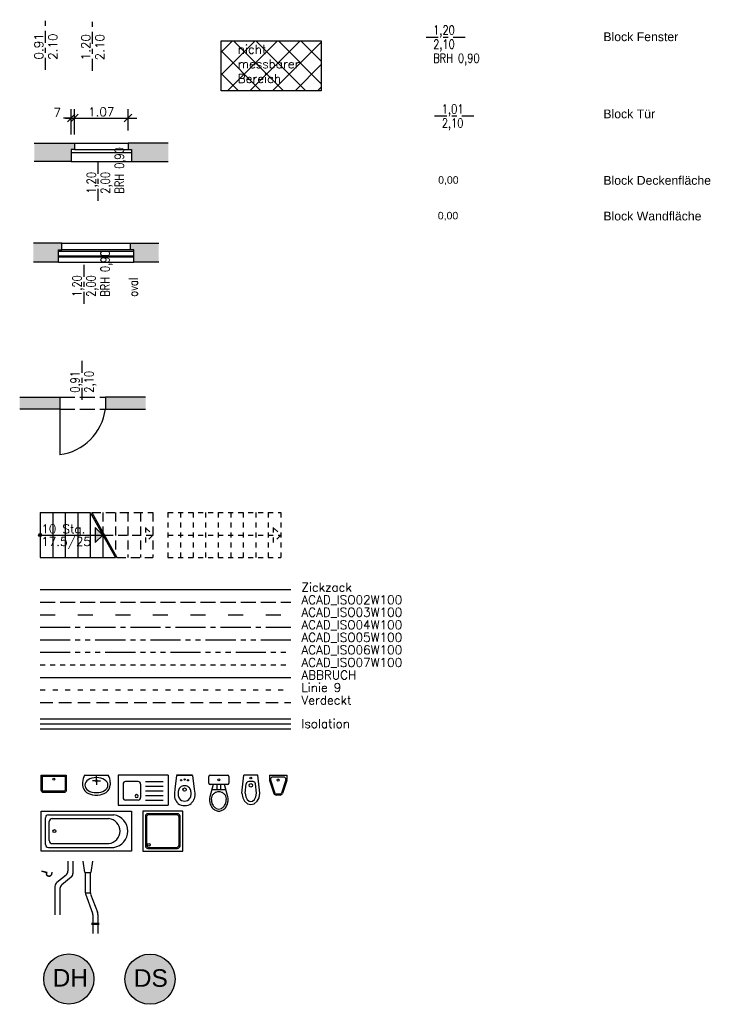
# Model space of a CAD drawing. Extents: x -18.3 to 0.4, y -8.9 to 32.6.
# Tile 1 of 2: x -17.7 to -3.9, y -8.9 to 10.7. Entities that reach past the tile are written whole.
import ezdxf
from ezdxf.lldxf.tags import DXFTag

# ---------------------------------------------------------------- set-up
doc = ezdxf.new("R2010")
doc.units = 0
doc.header["$PDMODE"] = 35
doc.header["$PDSIZE"] = -10
for name, pattern in [('ACAD_ISO02W100', [15, 12, -3]), ('ACAD_ISO03W100', [30, 12, -18]), ('ACAD_ISO04W100', [30, 24, -3, 0, -3]), ('ACAD_ISO05W100', [33, 24, -3, 0, -3, 0, -3]), ('ACAD_ISO06W100', [36, 24, -3, 0, -3, 0, -3, 0, -3]), ('ACAD_ISO07W100', [3, 0, -3]), ('ACAD_ISO10W100', [18.5, 12, -3, 0.5, -3]), ('AUSGEZOGEN', [0]), ('LINIE_9', [0.2, 0.05, -0.15]), ('VERDECKT', [0.375, 0.25, -0.125])]:
    doc.linetypes.add(name, pattern=pattern)
doc.layers.get('0').update_dxf_attribs({"linetype": 'CONTINUOUS'})
doc.layers.get('Defpoints').update_dxf_attribs({"linetype": 'CONTINUOUS'})
for name, color, linetype in [('A_ABBRUCH', 51, 'ABBRUCH'), ('A_BEMASZUNG', 9, 'CONTINUOUS'), ('A_DACH', 7, 'CONTINUOUS'), ('A_DETAIL', 7, 'CONTINUOUS'), ('A_FENSTER', 4, 'CONTINUOUS'), ('A_LEGENDE', 7, 'CONTINUOUS'), ('A_SCHRAFFUR', 8, 'CONTINUOUS'), ('A_STUERZE', 8, 'ACAD_ISO02W100'), ('A_TEXT_ALLG', 7, 'CONTINUOUS'), ('A_TREPPE', 6, 'CONTINUOUS'), ('A_TUER', 6, 'CONTINUOUS'), ('A_WAND', 5, 'CONTINUOUS'), ('FA_BLOCK_FENSTER', 7, 'CONTINUOUS'), ('FA_BLOCK_TUER', 7, 'CONTINUOUS'), ('S_EINRICHTUNG', 134, 'CONTINUOUS'), ('S_SYMBOLE_ALLG', 7, 'CONTINUOUS')]:
    doc.layers.add(name, color=color, linetype=linetype)
doc.layers.add('FA_BLOCK_DECKE', color=100, linetype='CONTINUOUS', true_color=0x00ff3f, plot=False)
doc.layers.add('FA_BLOCK_WAND', color=20, linetype='CONTINUOUS', true_color=0xff3f00, plot=False)
doc.styles.add('ARIAL', font='arial.ttf')
doc.styles.add('ARIAL_35', font='arial.ttf', dxfattribs={"height": 0.35})
doc.styles.add('Romans', font='romans.shx')
tags = doc.linetypes.add('ABBRUCH', pattern='A,5,-1.2,["x",Standard,S=2.54,R=0,X=-0.85,Y=-0.85],-1.2', length=7.4).pattern_tags.tags
tags[6] = DXFTag(74, 10)
doc.linetypes.add('ISOLATION', pattern='A,0.00254,-2.54,[134,ltypeshp.shx,S=2.54,R=0,X=-2.54,Y=0],-5.08,[134,ltypeshp.shx,S=2.54,R=180,X=2.54,Y=0],-2.54', length=10.16254)
doc.linetypes.add('ZICKZACK', pattern='A,0.00254,-5.08,[131,ltypeshp.shx,S=5.08,R=0,X=-5.08,Y=0],-10.16,[131,ltypeshp.shx,S=5.08,R=180,X=5.08,Y=0],-5.08', length=20.32254)
doc.dimstyles.new('Bem_100_cm', dxfattribs={"dimscale": 0.05, "dimtxt": 3.5, "dimasz": 3, "dimexe": 3.5, "dimexo": 5, "dimgap": 0.75, "dimtad": 1, "dimdec": 0, "dimrnd": 0.005, "dimzin": 4, "dimdsep": 46, "dimtxsty": 'Romans', "dimblk": 'OBLIQUE', "dimcen": 2.5, "dimdle": 3.5, "dimclrd": 256, "dimclre": 256, "dimclrt": 256, "dimadec": 1, "dimazin": 0, "dimtfac": 5, "dimtdec": 0, "dimtix": 1, "dimtmove": 2, "dimatfit": 2, "dimfxl": 6.5, "dimfxlon": 1, "dimtolj": 1, "dimlwd": -1, "dimlwe": -1, "dimarcsym": 0})
doc.dimstyles.new('Bem_100_m', dxfattribs={"dimscale": 0.05, "dimtxt": 3.5, "dimasz": 3, "dimexe": 3.5, "dimexo": 5, "dimgap": 0.75, "dimtad": 1, "dimrnd": 0.0005, "dimzin": 4, "dimdsep": 46, "dimtxsty": 'Romans', "dimblk": 'OBLIQUE', "dimcen": 2.5, "dimdle": 3.5, "dimclrd": 256, "dimclre": 256, "dimclrt": 256, "dimadec": 1, "dimazin": 0, "dimtfac": 5, "dimtix": 1, "dimtmove": 2, "dimatfit": 2, "dimfxl": 6.5, "dimfxlon": 1, "dimtolj": 1, "dimlwd": -1, "dimlwe": -1, "dimarcsym": 0})

# ---------------------------------------------------------------- blocks, each defined once
blk = doc.blocks.new('1Treppenpfeil')
blk.add_hatch(color=256).paths.add_polyline_path([(0, 0), (-0.15, 0.15), (-0.15, -0.15)])
at = {"flags": 128}
blk.add_lwpolyline([(-0.15, 0.15), (-0.15, -0.15), (0, 0)], close=True, dxfattribs=at)
blk = doc.blocks.new('1Treppenantritt')
blk.add_hatch(color=256).paths.add_polyline_path([(0.03, 0, 1), (-0.03, 0, 1)])
blk.add_circle((0, 0), 0.03)
blk = doc.blocks.new('_Oblique')
at = {"color": 0, "linetype": 'ByBlock', "lineweight": -2}
blk.add_line((-0.5, -0.5), (0.5, 0.5), dxfattribs=at)
blk = doc.blocks.new('*D23')
at = {"layer": 'A_BEMASZUNG', "transparency": 16777216}
for p, q in [((-16.632, 8.528), (-16.632, 8.953)), ((-15.562, 8.528), (-15.562, 8.953)), ((-16.807, 8.778), (-15.387, 8.778))]:
    blk.add_line(p, q, dxfattribs=at)
at = {"layer": 'Defpoints', "color": 0, "transparency": 16777216}
for p in [(-15.562, 8.778), (-16.632, 8.278), (-15.562, 8.278)]:
    blk.add_point(p, dxfattribs=at)
at = {"layer": 'A_BEMASZUNG', "transparency": 16777216, "xscale": 0.15, "yscale": 0.15, "zscale": 0.15, "rotation": 180}
blk.add_blockref('_Oblique', (-16.632, 8.778), dxfattribs=at)
at = {"layer": 'A_BEMASZUNG', "transparency": 16777216, "xscale": 0.15, "yscale": 0.15, "zscale": 0.15}
blk.add_blockref('_Oblique', (-15.562, 8.778), dxfattribs=at)
at = {"layer": 'A_BEMASZUNG', "transparency": 16777216, "insert": (-16.097, 8.903), "char_height": 0.175, "attachment_point": 5, "style": 'Romans'}
blk.add_mtext('\\A1;1.07', dxfattribs=at)
blk = doc.blocks.new('*D24')
at = {"layer": 'A_BEMASZUNG', "transparency": 16777216}
for p, q in [((-16.697, 8.453), (-16.697, 8.953)), ((-16.632, 8.453), (-16.632, 8.953)), ((-16.697, 8.778), (-16.847, 8.778)), ((-16.697, 8.778), (-16.632, 8.778)), ((-16.632, 8.778), (-16.482, 8.778))]:
    blk.add_line(p, q, dxfattribs=at)
at = {"layer": 'Defpoints', "color": 0, "transparency": 16777216}
for p in [(-16.632, 8.778), (-16.697, 8.153), (-16.632, 8.153)]:
    blk.add_point(p, dxfattribs=at)
at = {"layer": 'A_BEMASZUNG', "transparency": 16777216, "xscale": 0.15, "yscale": 0.15, "zscale": 0.15}
blk.add_blockref('_Oblique', (-16.697, 8.778), dxfattribs=at)
at = {"layer": 'A_BEMASZUNG', "transparency": 16777216, "xscale": 0.15, "yscale": 0.15, "zscale": 0.15, "rotation": 180}
blk.add_blockref('_Oblique', (-16.632, 8.778), dxfattribs=at)
at = {"layer": 'A_BEMASZUNG', "transparency": 16777216, "insert": (-16.977, 8.888), "char_height": 0.175, "attachment_point": 5, "style": 'Romans'}
blk.add_mtext('\\A1;7 ', dxfattribs=at)
blk = doc.blocks.new('Ausguss50x35')
for points in [[(-25, 0), (25, 0), (25, -30, -0.414214), (20, -35), (-20, -35, -0.414214), (-25, -30)], [(-22.5, -2.5), (22.5, -2.5), (22.5, -30, -0.414214), (20, -32.5), (-20, -32.5, -0.414214), (-22.5, -30)]]:
    blk.add_lwpolyline(points, format="xyb", close=True)
blk.add_circle((0, -8.5), 2)
blk = doc.blocks.new('Badewanne180x80')
for p, q in [((0, 80), (180, 80)), ((0, 0), (0, 80)), ((180, 80), (180, 0)), ((8.5, 13.5), (8.5, 66.5)), ((14.5, 72.5), (145, 72.5)), ((16, 21), (16, 59)), ((22, 65), (135, 65)), ((135, 64.9), (135, 65)), ((180, 0), (0, 0)), ((14.5, 7.5), (145, 7.5)), ((22, 15), (135, 15)), ((135, 15), (135, 15.1))]:
    blk.add_line(p, q)
blk.add_circle((26.5, 40), 3)
for centre, radius, start, end in [((14.5, 66.5), 6, 90, 180), ((22, 59), 6, 90, 180), ((132.3, 40), 25, 276.1023, 83.8977), ((139.8, 40), 32.9, 279.0196, 80.9804), ((22, 21), 6, 180, 270), ((14.5, 13.5), 6, 180, 270)]:
    blk.add_arc(centre, radius, start, end)
blk = doc.blocks.new('Waschtisch_55x40')
at = {"linetype": 'AUSGEZOGEN', "lineweight": 25}
for p, q in [((0.031, 0.399), (-0.031, 0.399)), ((-0.277, 0.149), (-0.276, 0.199)), ((0.277, 0.149), (0.276, 0.199)), ((0.236, 0), (-0.236, 0)), ((-0.018, 0.115), (-0.079, 0.115)), ((0, 0.134), (0, 0.195)), ((0, 0.097), (0, 0)), ((0.018, 0.115), (0.079, 0.115))]:
    blk.add_line(p, q, dxfattribs=at)
for centre, radius, start, end in [((-0.023, 0.095), 0.304, 91.6281, 124.3308), ((0.023, 0.095), 0.304, 55.6948, 88.3719), ((-0.098, 0.196), 0.178, 122.7617, 179.0076), ((0.099, 0.193), 0.182, 64.2556, 64.2584), ((0.098, 0.196), 0.178, 0.9924, 57.2383), ((0.044, 0.156), 0.321, 181.2789, 209.0615), ((0, 0.115), 0.0185, 180.0000000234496, 179.9999827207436), ((-0.044, 0.156), 0.321, 330.9385, 358.7211)]:
    blk.add_arc(centre, radius, start, end, dxfattribs=at)
blk.add_ellipse((0, 0.202), major_axis=(-0.23, 0), ratio=0.650985, start_param=6.283185, end_param=12.56637, dxfattribs=at)
blk = doc.blocks.new('WC60x40')
at = {"linetype": 'Continuous'}
for p, q in [((-20.1, 40.3), (-20, 44.6)), ((-20.1, 35.9), (-20.1, 40.3)), ((-20, 44.6), (-19.3, 47.2)), ((20, 44.6), (19.3, 47.2)), ((20.1, 40.3), (20, 44.6)), ((20.1, 35.9), (20.1, 40.3)), ((-19.4, 28.5), (-20.1, 35.9)), ((-16, 1), (-19.4, 28.5)), ((-1.1, 21.4), (1.2, 21.4)), ((16, 1), (19.4, 28.5)), ((19.4, 28.5), (20.1, 35.9)), ((-16, 1), (16, 1)), ((-16, 0), (16, 0))]:
    blk.add_line(p, q, dxfattribs=at)
for p, q in [((-15, 1), (-15, 0)), ((15, 1), (15, 0))]:
    blk.add_line(p, q)
for centre, radius in [((0, 29), 3.27), ((-6.8, 10.6), 1.31), ((0.1, 9), 1.31), ((6.8, 10.6), 1.31)]:
    blk.add_circle(centre, radius, dxfattribs=at)
for centre, radius, start, end in [((-0.2, 39.8), 21.3, 89.4606, 128.3658), ((0.2, 39.8), 21.3, 51.6339, 90.5394), ((2.6, 39.8), 23.1, 133.9562, 161.2819), ((-0.3, 39.2), 12.6, 144.7501, 179.8396), ((-0.7, 40.3), 11.6, 86.3546, 148.1632), ((0.7, 40.3), 11.6, 31.8355, 93.6473), ((0.3, 39.2), 12.6, 0.1603, 35.2497), ((-2.6, 39.8), 23.1, 18.7181, 46.0437), ((26.7, 38.3), 39.7, 178.6593, 190.7505), ((0.6, 34), 13.2, 193.7678, 229.1541), ((-0.3, 34.1), 12.7, 232.2947, 266.114), ((0.3, 34.1), 12.7, 273.886, 307.7053), ((-0.6, 34), 13.2, 310.8472, 346.2325), ((-26.7, 38.3), 39.7, 349.2496, 1.3406)]:
    blk.add_arc(centre, radius, start, end, dxfattribs=at)
blk = doc.blocks.new('Urinal')
for p, q in [((-17.5, 0), (-17.5, -9.2)), ((-17.5, 0), (17.5, 0)), ((17.5, 0), (17.5, -9.2)), ((-17.2, -10.8), (-8.6, -36.6)), ((-15.5, -9), (-15.5, -9.7)), ((-15.5, -9.7), (-6.7, -35.9)), ((10.5, -4), (-10.5, -4)), ((15.5, -9.7), (6.7, -35.9)), ((17.2, -10.8), (8.6, -36.6)), ((15.5, -9), (15.5, -9.7)), ((3.9, -38), (-3.9, -38)), ((3.9, -40), (-3.9, -40))]:
    blk.add_line(p, q)
blk.add_circle((0, -10), 2)
for centre, radius, start, end in [((-12.5, -9.2), 5, 180, 198.4349), ((-10.5, -9), 5, 90, 180), ((10.5, -9), 5, 0, 90), ((12.5, -9.2), 5, 341.5651, 0), ((-3.9, -35), 5, 198.4349, 270), ((-3.9, -35), 3, 198.4349, 270), ((3.9, -35), 3, 270, 341.5651), ((3.9, -35), 5, 270, 341.5651)]:
    blk.add_arc(centre, radius, start, end)
blk = doc.blocks.new('Bidet')
for p, q in [((-0.177, -0.364), (-0.141, 0)), ((0.177, -0.364), (0.141, 0)), ((-0.112, -0.364), (-0.092, -0.175)), ((0.112, -0.364), (0.092, -0.175))]:
    blk.add_line(p, q)
at = {"linetype": 'Continuous'}
for p, q in [((0.141, 0), (-0.141, 0)), ((0.043, -0.13), (-0.043, -0.13)), ((-0.177, -0.364), (-0.163, -0.454)), ((-0.112, -0.364), (-0.1, -0.436)), ((0.1, -0.436), (0.112, -0.364)), ((0.163, -0.454), (0.177, -0.364)), ((-0.163, -0.454), (-0.126, -0.524)), ((-0.126, -0.524), (-0.065, -0.574)), ((-0.1, -0.436), (-0.072, -0.487)), ((-0.072, -0.487), (-0.033, -0.521)), ((-0.065, -0.574), (0, -0.59)), ((-0.033, -0.521), (0, -0.529)), ((0, -0.529), (0.033, -0.521)), ((0, -0.59), (0.065, -0.574)), ((0.033, -0.521), (0.072, -0.487)), ((0.065, -0.574), (0.126, -0.524)), ((0.072, -0.487), (0.1, -0.436)), ((0.126, -0.524), (0.163, -0.454))]:
    blk.add_line(p, q, dxfattribs=at)
for centre, radius in [((0, -0.205), 0.035), ((0, -0.06), 0.0175)]:
    blk.add_circle(centre, radius)
for centre, start, end in [((-0.043, -0.18), 90, 174.2321), ((0.043, -0.18), 5.7679, 90)]:
    blk.add_arc(centre, 0.05, start, end)
blk = doc.blocks.new('WC-Spülk')
at = {"linetype": 'AUSGEZOGEN'}
for p, q in [((56, 20), (69, 20)), ((56, 20), (69, 20)), ((53, -17), (53, 17)), ((53, -17), (53, 17)), ((72, 17), (72, -17)), ((72, 17), (72, -17)), ((69, -20), (56, -20)), ((69, -20), (56, -20))]:
    blk.add_line(p, q, dxfattribs=at)
for p, q in [((43, 14.1), (28.5, 18)), ((53, 11.5), (28.5, 18)), ((43, 14.1), (43, -14.1)), ((53, 4), (43, 4)), ((43, 2), (43, -2)), ((53, -2), (53, 2)), ((28.5, -18), (53, -11.5)), ((28.5, -18), (43, -14.1)), ((43, -4), (53, -4))]:
    blk.add_line(p, q)
for points in [[(28.5, 18, 0.04851), (23, 18.5, 0.080575), (14, 17, 0.089181), (6.7, 13.1, 0.104847), (1.7, 6.9, 0.119451), (0, 0, 0.119451), (1.7, -6.9, 0.104847), (6.7, -13.1, 0.089181), (14, -17, 0.080575), (23, -18.5, 0.080575)], [(28.5, 18, 0.04851), (23, 18.5, 0.080575), (14, 17, 0.089181), (6.7, 13.1, 0.104847), (1.7, 6.9, 0.119451), (0, 0, 0.119451), (1.7, -6.9, 0.104847), (6.7, -13.1, 0.089181), (14, -17, 0.080575), (23, -18.5, 0.080575)], [(24.4, 15, 0.073704), (16.4, 13.8, 0.084553), (10, 10.6, 0.106397), (5.4, 5.5, 0.129495), (3.9, 0, 0.129495), (5.4, -5.5, 0.106397), (10, -10.6, 0.084553), (16.4, -13.8, 0.073704), (24.4, -15, 0.073704)], [(38.4, 0, 0.092488), (37.4, 5.8, 0.095798), (34.3, 10.6, 0.100885), (29.8, 13.9, 0.104803), (24.4, 15, 0.104803)], [(24.4, -15, 0.104803), (29.8, -13.9, 0.100885), (34.3, -10.6, 0.095798), (37.4, -5.8, 0.092488), (38.4, 0, 0.092488)], [(23, -18.5, 0.04851), (28.5, -18, 0.000008)], [(23, -18.5, 0.04851), (28.5, -18, 0.000008)]]:
    blk.add_lwpolyline(points, format="xyb")
blk.add_circle((62.5, 0), 2)
for centre, start, end in [((56, 17), 90, 180), ((56, 17), 90, 180), ((69, 17), 0, 90), ((69, 17), 0, 90), ((56, -17), 180, 270), ((56, -17), 180, 270), ((69, -17), 270, 0), ((69, -17), 270, 0)]:
    blk.add_arc(centre, 3, start, end, dxfattribs=at)
blk = doc.blocks.new('Dusche80x80')
for p, q in [((80, 80), (0, 80)), ((80, 80), (0, 80)), ((0, 80), (0, 0)), ((0, 80), (0, 0)), ((80, 0), (80, 80)), ((80, 0), (80, 80)), ((5.5, 69.5), (5.5, 10.5)), ((7.5, 67.5), (7.5, 12.5)), ((69.5, 74.5), (10.5, 74.5)), ((67.5, 72.5), (12.5, 72.5)), ((72.5, 12.5), (72.5, 67.5)), ((74.5, 10.5), (74.5, 69.5)), ((0, 0), (80, 0)), ((0, 0), (80, 0)), ((10.5, 5.5), (69.5, 5.5)), ((12.5, 7.5), (67.5, 7.5))]:
    blk.add_line(p, q)
blk.add_circle((12.5, 12.5), 2.6)
for centre, start, end in [((10.5, 69.5), 90, 180), ((12.5, 67.5), 90, 180), ((67.5, 67.5), 0, 90), ((69.5, 69.5), 0, 90), ((10.5, 10.5), 180, 270), ((12.5, 12.5), 180, 270), ((67.5, 12.5), 270, 0), ((69.5, 10.5), 270, 0)]:
    blk.add_arc(centre, 5, start, end)
blk = doc.blocks.new('Spuele')
for p, q in [((1, 0), (0, 0)), ((0, 0), (0, -0.6)), ((1, 0), (1, -0.6)), ((1, 0), (1, -0.6)), ((0.551, -0.13), (0.9, -0.13)), ((0.551, -0.222), (0.9, -0.222)), ((0.551, -0.315), (0.9, -0.315)), ((0.551, -0.408), (0.9, -0.408)), ((0.551, -0.5), (0.9, -0.5)), ((0, -0.6), (1, -0.6))]:
    blk.add_line(p, q)
at = {"linetype": 'ByBlock'}
for p, q in [((0.101, -0.18), (0.101, -0.45)), ((0.401, -0.13), (0.151, -0.13)), ((0.451, -0.18), (0.451, -0.45)), ((0.401, -0.5), (0.151, -0.5))]:
    blk.add_line(p, q, dxfattribs=at)
for centre, radius, start, end in [((0.151, -0.18), 0.05, 90, 180), ((0.401, -0.18), 0.05, 0, 90), ((0.371, -0.42), 0.03, 90, 270), ((0.371, -0.42), 0.03, 270, 90), ((0.151, -0.45), 0.05, 180, 270), ((0.401, -0.45), 0.05, 270, 0)]:
    blk.add_arc(centre, radius, start, end, dxfattribs=at)
blk = doc.blocks.new('Dachrinne')
at = {"flags": 128}
for points in [[(0.209, -0.036, 0.842832), (0.198, -0.037, -1.350847), (0.1, -0.025), (0, 0)], [(0.214, -0.034, 0.868031), (0.193, -0.038, -1.453695), (0.107, -0.022), (0.001, 0.005)]]:
    blk.add_lwpolyline(points, format="xyb", dxfattribs=at)
blk = doc.blocks.new('Dachrinne_1')
at = {"layer": 'A_DACH'}
for p, q in [((-0.037, -0.279), (-0.22, -0.426)), ((0.063, -0.324), (-0.12, -0.471)), ((-0.258, -0.504), (-0.258, -1.073)), ((-0.158, -0.549), (-0.158, -1.073))]:
    blk.add_line(p, q, dxfattribs=at)
for centre in [(-0.158, -0.504), (-0.058, -0.549)]:
    blk.add_arc(centre, 0.1, 128.7644, 180, dxfattribs=at)
at = {"layer": 'A_DETAIL'}
for p, q in [((0, 0), (0, -0.201)), ((0.1, 0), (0.1, -0.246))]:
    blk.add_line(p, q, dxfattribs=at)
for centre in [(-0.1, -0.201), (0, -0.246)]:
    blk.add_arc(centre, 0.1, 308.7644, 0, dxfattribs=at)
blk = doc.blocks.new('Dachrinne_2')
for p, q in [((0.035, -0.225), (0, 0)), ((0.19, 0), (0.155, -0.225)), ((0.035, -0.225), (0.155, -0.225)), ((0.045, -0.225), (0.045, -0.622)), ((0.145, -0.225), (0.145, -0.621)), ((0.147, -0.64), (0.047, -0.64)), ((0.051, -0.656), (0.189, -1.037)), ((0.151, -0.657), (0.289, -1.02)), ((0.195, -1.071), (0.195, -1.442)), ((0.295, -1.07), (0.295, -1.442)), ((0.168, -1.241), (0.322, -1.241)), ((0.168, -1.261), (0.322, -1.261))]:
    blk.add_line(p, q)
for centre, start, end in [((0.145, -0.622), 180, 199.9188), ((0.245, -0.621), 180, 200.7249), ((0.095, -1.071), 0, 19.9188), ((0.195, -1.056), 355.9909, 20.7249), ((0.395, -1.07), 175.9909, 180)]:
    blk.add_arc(centre, 0.1, start, end)
blk = doc.blocks.new('DH_Desinfektion-Hebel')
at = {"transparency": 33554495}
h = blk.add_hatch(color=24, dxfattribs=at)
h.dxf.hatch_style = 1
edge = h.paths.add_edge_path()
edge.add_arc((0, 0), 0.5, 0, 360)
at = {"color": 242, "true_color": 0xcd2027}
blk.add_circle((0, 0), 0.5, dxfattribs=at)
at = {"color": 242, "true_color": 0xcd2027, "style": 'ARIAL_35'}
blk.add_text('DH', height=0.35, dxfattribs=at).set_placement((-0.324, -0.151))
blk = doc.blocks.new('DS_Desinfektion-Sensor')
at = {"true_color": 0x136734, "transparency": 33554495}
h = blk.add_hatch(color=116, dxfattribs=at)
h.dxf.hatch_style = 1
edge = h.paths.add_edge_path()
edge.add_arc((0, 0), 0.5, 0, 360)
at = {"color": 114, "true_color": 0x139b48}
blk.add_circle((0, 0), 0.5, dxfattribs=at)
at = {"color": 114, "true_color": 0x139b48, "style": 'ARIAL_35'}
blk.add_text('DS', height=0.35, dxfattribs=at).set_placement((-0.324, -0.151))
blk = doc.blocks.new('DECKENFLAECHE')
at = {"style": 'ARIAL'}
blk.add_attdef('DECKENFLAECHE', (0, 0), '', height=0.15, dxfattribs=at)
at = {"style": 'ARIAL', "flags": 1}
for tag, p in [('ATTRIBUT1', (0, -0.25)), ('ATTRIBUT2', (0, -0.5)), ('ATTRIBUT3', (0, -0.75))]:
    blk.add_attdef(tag, p, '', height=0.15, dxfattribs=at)
blk = doc.blocks.new('WANDFLAECHE')
at = {"style": 'ARIAL'}
blk.add_attdef('WANDFLAECHE', (0, 0), '', height=0.15, dxfattribs=at)
at = {"style": 'ARIAL', "flags": 1}
for tag, p in [('WANDDURCHBRUCH', (0, -0.25)), ('ATTRIBUT1', (0, -0.5)), ('ATTRIBUT2', (0, -0.75)), ('ATTRIBUT3', (0, -1))]:
    blk.add_attdef(tag, p, '', height=0.15, dxfattribs=at)
blk = doc.blocks.new('*U50')
at = {"linetype": 'ACAD_ISO10W100', "ltscale": 0.02}
blk.add_line((-0.391, 0), (0.391, 0), dxfattribs=at)
at = {"style": 'Romans', "width": 0.8}
for tag, p in [('LICHTE_WEITE_INNEN', (-0.248, 0.05)), ('LICHTE_HOEHE_INNEN', (-0.248, -0.23)), ('BRUESTUNGSHOEHE', (-0.248, -0.51)), ('FENSTERFORM', (-0.248, -1.07))]:
    blk.add_attdef(tag, p, '', height=0.18, dxfattribs=at)
at = {"style": 'Romans', "width": 0.8, "flags": 1}
for tag, p in [('BOGENHOEHE_INNEN', (-0.248, -0.79)), ('AUSSENFENSTER', (-0.248, -1.35)), ('ATTRIBUT1', (-0.248, -1.63)), ('ATTRIBUT2', (-0.248, -1.91)), ('ATTRIBUT3', (-0.248, -2.19))]:
    blk.add_attdef(tag, p, '', height=0.18, dxfattribs=at)
blk = doc.blocks.new('*U51')
at = {"linetype": 'ACAD_ISO10W100', "ltscale": 0.02}
blk.add_line((0, 0), (0.781, 0), dxfattribs=at)
at = {"style": 'Romans', "width": 0.8}
for tag, p in [('LICHTE_WEITE', (0.143, 0.05)), ('LICHTE_HOEHE', (0.143, -0.23))]:
    blk.add_attdef(tag, p, '', height=0.18, dxfattribs=at)
at = {"style": 'Romans', "width": 0.8, "flags": 1}
for tag, p in [('BOGENHOEHE', (0.143, -0.51)), ('INNENTUER', (0.143, -0.79)), ('LICHTE_WEITE_OL', (0.143, -1.07)), ('LICHTE_HOEHE_OL', (0.143, -1.35)), ('BOGENHOEHE_OL', (0.143, -1.63)), ('ATTRIBUT1', (0.143, -1.91)), ('ATTRIBUT2', (0.143, -2.19)), ('ATTRIBUT3', (0.143, -2.47))]:
    blk.add_attdef(tag, p, '', height=0.18, dxfattribs=at)

msp = doc.modelspace()

# ---------------------------------------------------------------- hatches: boundary and pattern name
at = {"layer": 'A_SCHRAFFUR'}
h = msp.add_hatch(dxfattribs=at)
h.set_pattern_fill('ANSI37', color=256, scale=0.1)
h.paths.add_polyline_path([(-13.708, 10.32), (-13.708, 9.32), (-11.708, 9.32), (-11.708, 10.32)])
h = msp.add_hatch(color=253, dxfattribs=at)
h.paths.add_polyline_path([(-14.762, 8.278), (-15.562, 8.278), (-15.562, 8.153), (-15.497, 8.153), (-15.497, 7.913), (-14.762, 7.913)])
h.paths.add_polyline_path([(-16.632, 8.278), (-17.432, 8.278), (-17.432, 7.913), (-16.697, 7.913), (-16.697, 8.153), (-16.632, 8.153)])
at = {"layer": 'A_SCHRAFFUR', "linetype": 'ISOLATION'}
h = msp.add_hatch(color=253, dxfattribs=at)
h.paths.add_polyline_path([(-16.95, 6.152), (-16.885, 6.152), (-16.885, 6.282), (-17.45, 6.282), (-17.45, 5.902), (-16.95, 5.902)])
h.paths.add_polyline_path([(-14.95, 6.282), (-15.515, 6.282), (-15.515, 6.152), (-15.45, 6.152), (-15.45, 5.902), (-14.95, 5.902)])
h = msp.add_hatch(color=253, dxfattribs=at)
h.paths.add_polyline_path([(-16.924, 3.216), (-17.724, 3.216), (-17.724, 2.976), (-16.924, 2.976)])
h.paths.add_polyline_path([(-15.214, 3.216), (-16.014, 3.216), (-16.014, 2.976), (-15.214, 2.976)])

# ---------------------------------------------------------------- linework, layer by layer
at = {"linetype": 'ZICKZACK', "ltscale": 0.025}
msp.add_line((-17.316, -0.624), (-12.316, -0.624), dxfattribs=at)
at = {"linetype": 'ACAD_ISO02W100', "ltscale": 0.025}
msp.add_line((-17.316, -0.874), (-12.316, -0.874), dxfattribs=at)
at = {"linetype": 'ACAD_ISO03W100', "ltscale": 0.025}
msp.add_line((-17.316, -1.124), (-12.316, -1.124), dxfattribs=at)
at = {"linetype": 'ACAD_ISO04W100', "ltscale": 0.025}
msp.add_line((-17.316, -1.374), (-12.316, -1.374), dxfattribs=at)
at = {"linetype": 'ACAD_ISO05W100', "ltscale": 0.025}
msp.add_line((-17.316, -1.624), (-12.316, -1.624), dxfattribs=at)
at = {"linetype": 'ACAD_ISO06W100', "ltscale": 0.025}
msp.add_line((-17.316, -1.874), (-12.316, -1.874), dxfattribs=at)
at = {"linetype": 'ACAD_ISO07W100', "ltscale": 0.025}
msp.add_line((-17.316, -2.124), (-12.316, -2.124), dxfattribs=at)
at = {"linetype": 'LINIE_9'}
msp.add_line((-17.316, -2.624), (-12.316, -2.624), dxfattribs=at)
at = {"linetype": 'VERDECKT'}
msp.add_line((-17.316, -2.874), (-12.316, -2.874), dxfattribs=at)
for p, q in [((-17.316, -3.202), (-12.316, -3.202)), ((-17.316, -3.402), (-12.316, -3.402))]:
    msp.add_line(p, q)
at = {"linetype": 'ISOLATION', "ltscale": 0.0095}
msp.add_line((-17.316, -3.302), (-12.316, -3.302), dxfattribs=at)
at = {"layer": 'A_ABBRUCH', "linetype": 'ABBRUCH', "ltscale": 0.1}
msp.add_line((-17.316, -2.374), (-12.316, -2.374), dxfattribs=at)
at = {"layer": 'A_BEMASZUNG', "linetype": 'ACAD_ISO10W100', "ltscale": 0.02}
for p, q in [((-17.21, 9.74), (-17.21, 10.74)), ((-16.27, 9.719), (-16.27, 10.719))]:
    msp.add_line(p, q, dxfattribs=at)
at = {"layer": 'A_FENSTER'}
for p, q in [((-16.632, 8.278), (-15.562, 8.278)), ((-16.697, 8.093), (-15.497, 8.093)), ((-16.632, 8.153), (-15.562, 8.153)), ((-16.697, 7.913), (-15.497, 7.913)), ((-16.95, 6.127), (-15.45, 6.127)), ((-16.885, 6.282), (-15.515, 6.282)), ((-15.515, 6.152), (-16.885, 6.152)), ((-15.45, 6.027), (-16.95, 6.027)), ((-15.45, 6.002), (-16.95, 6.002)), ((-16.95, 5.902), (-15.45, 5.902))]:
    msp.add_line(p, q, dxfattribs=at)
at = {"layer": 'A_SCHRAFFUR', "flags": 128}
msp.add_lwpolyline([(-13.708, 10.32), (-11.708, 10.32), (-11.708, 9.32), (-13.708, 9.32), (-13.708, 10.32)], dxfattribs=at)
at = {"layer": 'A_STUERZE', "ltscale": 0.025}
for p, q in [((-16.924, 3.216), (-16.014, 3.216)), ((-16.924, 2.976), (-16.014, 2.976))]:
    msp.add_line(p, q, dxfattribs=at)
at = {"layer": 'A_TREPPE'}
for p, q in [((-17.316, 0.914), (-17.316, 0.014)), ((-17.316, 0.914), (-16.316, 0.914)), ((-17.066, 0.914), (-17.066, 0.014)), ((-16.816, 0.914), (-16.816, 0.014)), ((-16.566, 0.914), (-16.566, 0.014)), ((-16.316, 0.914), (-16.316, 0.014)), ((-16.316, 0.914), (-15.816, 0.014)), ((-16.288, 0.914), (-15.788, 0.014)), ((-17.316, 0.464), (-16.066, 0.464)), ((-16.066, 0.464), (-16.066, 0.014)), ((-17.316, 0.014), (-15.816, 0.014))]:
    msp.add_line(p, q, dxfattribs=at)
at = {"layer": 'A_TREPPE', "linetype": 'ACAD_ISO02W100', "ltscale": 0.015}
for p, q in [((-16.288, 0.914), (-15.066, 0.914)), ((-16.066, 0.914), (-16.066, 0.515)), ((-15.816, 0.914), (-15.816, 0.065)), ((-15.566, 0.914), (-15.566, 0.014)), ((-15.316, 0.914), (-15.316, 0.014)), ((-15.066, 0.914), (-15.066, 0.014)), ((-16.038, 0.464), (-15.066, 0.464)), ((-15.788, 0.014), (-15.066, 0.014))]:
    msp.add_line(p, q, dxfattribs=at)
at = {"layer": 'A_TREPPE', "linetype": 'ACAD_ISO07W100', "ltscale": 0.01}
for p, q in [((-14.766, 0.914), (-14.766, 0.014)), ((-14.766, 0.914), (-12.516, 0.914)), ((-14.516, 0.914), (-14.516, 0.014)), ((-14.266, 0.914), (-14.266, 0.014)), ((-14.016, 0.914), (-14.016, 0.014)), ((-13.766, 0.914), (-13.766, 0.014)), ((-13.516, 0.914), (-13.516, 0.014)), ((-13.266, 0.914), (-13.266, 0.014)), ((-13.016, 0.914), (-13.016, 0.014)), ((-12.766, 0.914), (-12.766, 0.014)), ((-12.516, 0.914), (-12.516, 0.014)), ((-14.766, 0.464), (-12.516, 0.464)), ((-14.766, 0.014), (-12.516, 0.014))]:
    msp.add_line(p, q, dxfattribs=at)
at = {"layer": 'A_TREPPE', "linetype": 'ACAD_ISO02W100', "ltscale": 0.007, "flags": 128}
msp.add_lwpolyline([(-15.216, 0.614), (-15.216, 0.314), (-15.066, 0.464)], close=True, dxfattribs=at)
at = {"layer": 'A_TREPPE', "linetype": 'ACAD_ISO07W100', "ltscale": 0.01, "flags": 128}
msp.add_lwpolyline([(-12.666, 0.614), (-12.666, 0.314), (-12.516, 0.464)], close=True, dxfattribs=at)
at = {"layer": 'A_TUER'}
msp.add_line((-16.924, 2.976), (-16.924, 2.066), dxfattribs=at)
msp.add_arc((-17.058, 3.11), 1.052, 277.3018, 352.6982, dxfattribs=at)
at = {"layer": 'A_WAND'}
for p, q in [((-17.432, 8.278), (-16.632, 8.278)), ((-16.632, 8.278), (-16.632, 8.153)), ((-14.762, 8.278), (-15.562, 8.278)), ((-15.562, 8.278), (-15.562, 8.153)), ((-16.632, 8.153), (-16.697, 8.153)), ((-16.697, 8.153), (-16.697, 7.913)), ((-15.562, 8.153), (-15.497, 8.153)), ((-15.497, 8.153), (-15.497, 7.913)), ((-16.697, 7.913), (-17.432, 7.913)), ((-15.497, 7.913), (-14.762, 7.913)), ((-16.885, 6.282), (-17.45, 6.282)), ((-16.95, 5.902), (-16.95, 6.152)), ((-16.95, 6.152), (-16.885, 6.152)), ((-16.885, 6.152), (-16.885, 6.282)), ((-15.515, 6.152), (-15.515, 6.282)), ((-15.515, 6.282), (-14.95, 6.282)), ((-15.45, 6.152), (-15.515, 6.152)), ((-15.45, 5.902), (-15.45, 6.152)), ((-16.95, 5.902), (-17.45, 5.902)), ((-14.95, 5.902), (-15.45, 5.902)), ((-17.724, 3.216), (-16.924, 3.216)), ((-16.924, 3.216), (-16.924, 2.976)), ((-15.214, 3.216), (-16.014, 3.216)), ((-16.014, 3.216), (-16.014, 2.976)), ((-16.924, 2.976), (-17.724, 2.976)), ((-16.014, 2.976), (-15.214, 2.976))]:
    msp.add_line(p, q, dxfattribs=at)

# ---------------------------------------------------------------- block references
for name, p in [('Dachrinne_1', (-16.763, -6.037)), ('Dachrinne_2', (-16.461, -6.037))]:
    msp.add_blockref(name, p)
at = {"layer": 'A_DETAIL'}
msp.add_blockref('Dachrinne', (-17.285, -6.245), dxfattribs=at)
at = {"layer": 'A_TREPPE'}
for name, p in [('1Treppenpfeil', (-16.066, 0.464)), ('1Treppenantritt', (-17.316, 0.464))]:
    msp.add_blockref(name, p, dxfattribs=at)
at = {"layer": 'FA_BLOCK_DECKE'}
msp.add_blockref('DECKENFLAECHE', (-9.378, 7.469), dxfattribs=at).add_auto_attribs({'DECKENFLAECHE': '0,00'})
at = {"layer": 'FA_BLOCK_FENSTER'}
msp.add_blockref('*U50', (-9.229, 10.392), dxfattribs=at).add_auto_attribs({'LICHTE_WEITE_INNEN': '1,20', 'LICHTE_HOEHE_INNEN': '2,10', 'BRUESTUNGSHOEHE': 'BRH 0,90'})
at = {"layer": 'FA_BLOCK_FENSTER', "rotation": 90}
for p, values in [((-16.156, 7.519), {'LICHTE_WEITE_INNEN': '1,20', 'LICHTE_HOEHE_INNEN': '2,00', 'BRUESTUNGSHOEHE': 'BRH 0,90'}), ((-16.44, 5.462), {'LICHTE_WEITE_INNEN': '1,20', 'LICHTE_HOEHE_INNEN': '2,00', 'BRUESTUNGSHOEHE': 'BRH 0,90', 'FENSTERFORM': 'oval'})]:
    msp.add_blockref('*U50', p, dxfattribs=at).add_auto_attribs(values)
at = {"layer": 'FA_BLOCK_TUER'}
msp.add_blockref('*U51', (-9.448, 8.82), dxfattribs=at).add_auto_attribs({'LICHTE_WEITE': '1,01', 'LICHTE_HOEHE': '2,10'})
at = {"layer": 'FA_BLOCK_TUER', "rotation": 90}
msp.add_blockref('*U51', (-16.481, 3.16), dxfattribs=at).add_auto_attribs({'LICHTE_WEITE': '0,91', 'LICHTE_HOEHE': '2,10'})
at = {"layer": 'FA_BLOCK_WAND'}
msp.add_blockref('WANDFLAECHE', (-9.385, 6.758), dxfattribs=at).add_auto_attribs({'WANDFLAECHE': '0,00'})
at = {"layer": 'S_EINRICHTUNG', "xscale": 0.009999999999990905, "yscale": 0.009999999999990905, "zscale": 0.009999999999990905}
for name, p in [('Ausguss50x35', (-17.045, -4.321)), ('Urinal', (-12.569, -4.321)), ('Badewanne180x80', (-17.295, -5.839)), ('Dusche80x80', (-15.271, -5.839))]:
    msp.add_blockref(name, p, dxfattribs=at)
at = {"layer": 'S_EINRICHTUNG', "rotation": 180}
msp.add_blockref('Waschtisch_55x40', (-16.194, -4.321), dxfattribs=at)
at = {"layer": 'S_EINRICHTUNG'}
for name, p in [('Spuele', (-15.763, -4.321)), ('Bidet', (-13.113, -4.321))]:
    msp.add_blockref(name, p, dxfattribs=at)
at = {"layer": 'S_EINRICHTUNG', "xscale": 0.009999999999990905, "yscale": 0.009999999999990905, "zscale": 0.009999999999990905}
for name, p, rotation in [('WC60x40', (-14.435, -4.321), 180), ('WC-Spülk', (-13.752, -5.041), 90)]:
    msp.add_blockref(name, p, dxfattribs=dict(at, rotation=rotation))
at = {"layer": 'S_SYMBOLE_ALLG'}
for name, p in [('DH_Desinfektion-Hebel', (-16.743, -8.388)), ('DS_Desinfektion-Sensor', (-15.124, -8.393))]:
    msp.add_blockref(name, p, dxfattribs=at)

# ---------------------------------------------------------------- texts
at = {"linetype": 'ACAD_ISO02W100', "ltscale": 0.025, "style": 'Romans'}
for s, p in [('Zickzack', (-12.105, -0.664)), ('ACAD_ISO02W100', (-12.105, -0.914)), ('ACAD_ISO03W100', (-12.105, -1.164)), ('ACAD_ISO04W100', (-12.105, -1.414)), ('ACAD_ISO05W100', (-12.105, -1.664)), ('ACAD_ISO06W100', (-12.105, -1.914)), ('ACAD_ISO07W100', (-12.105, -2.164)), ('ABBRUCH', (-12.105, -2.414)), ('Linie 9', (-12.105, -2.664)), ('Verdeckt', (-12.105, -2.914)), ('Isolation', (-12.105, -3.385))]:
    msp.add_text(s, height=0.175, dxfattribs=at).set_placement(p)
at = {"layer": 'A_BEMASZUNG', "style": 'Romans'}
for s, p in [('0.91', (-17.256, 9.946)), ('2.10', (-16.975, 9.939)), ('1.20', (-16.319, 9.929)), ('2.10', (-16.036, 9.929))]:
    msp.add_text(s, height=0.175, rotation=90, dxfattribs=at).set_placement(p)
at = {"layer": 'A_LEGENDE', "style": 'ARIAL'}
for s, p in [('Block Fenster', (-6.083, 10.312)), ('Block Tür', (-6.083, 8.774)), ('Block Deckenfläche', (-6.083, 7.448)), ('Block Wandfläche', (-6.083, 6.737))]:
    msp.add_text(s, height=0.175, dxfattribs=at).set_placement(p)
at = {"layer": 'A_TEXT_ALLG', "insert": (-13.374, 10.237), "char_height": 0.175, "attachment_point": 1, "style": 'Romans'}
msp.add_mtext_dynamic_manual_height_columns('nicht messbarer Bereich', width=0.98755, gutter_width=1.75, heights=[0], dxfattribs=at)
at = {"layer": 'A_TREPPE', "style": 'Romans'}
for s, p in [('10 Stg.', (-17.292, 0.498)), ('17.5/25', (-17.293, 0.247))]:
    msp.add_text(s, height=0.175, dxfattribs=at).set_placement(p)

# ---------------------------------------------------------------- dimensions: what is measured, and where the dimension line sits
at = {"layer": 'A_BEMASZUNG'}
dim = msp.add_linear_dim(base=(-16.632, 8.778), p1=(-16.697, 8.153), p2=(-16.632, 8.153), dimstyle='Bem_100_cm', dxfattribs=at)
dim.commit()
dim.dimension.update_dxf_attribs({"geometry": '*D24', "text_midpoint": (-16.977, 8.888), "dimtype": 160})
dim = msp.add_linear_dim(base=(-15.562, 8.778), p1=(-16.632, 8.278), p2=(-15.562, 8.278), dimstyle='Bem_100_m', dxfattribs=at)
dim.commit()
dim.dimension.update_dxf_attribs({"geometry": '*D23', "text_midpoint": (-16.097, 8.903)})

doc.saveas('drawing.dxf')
